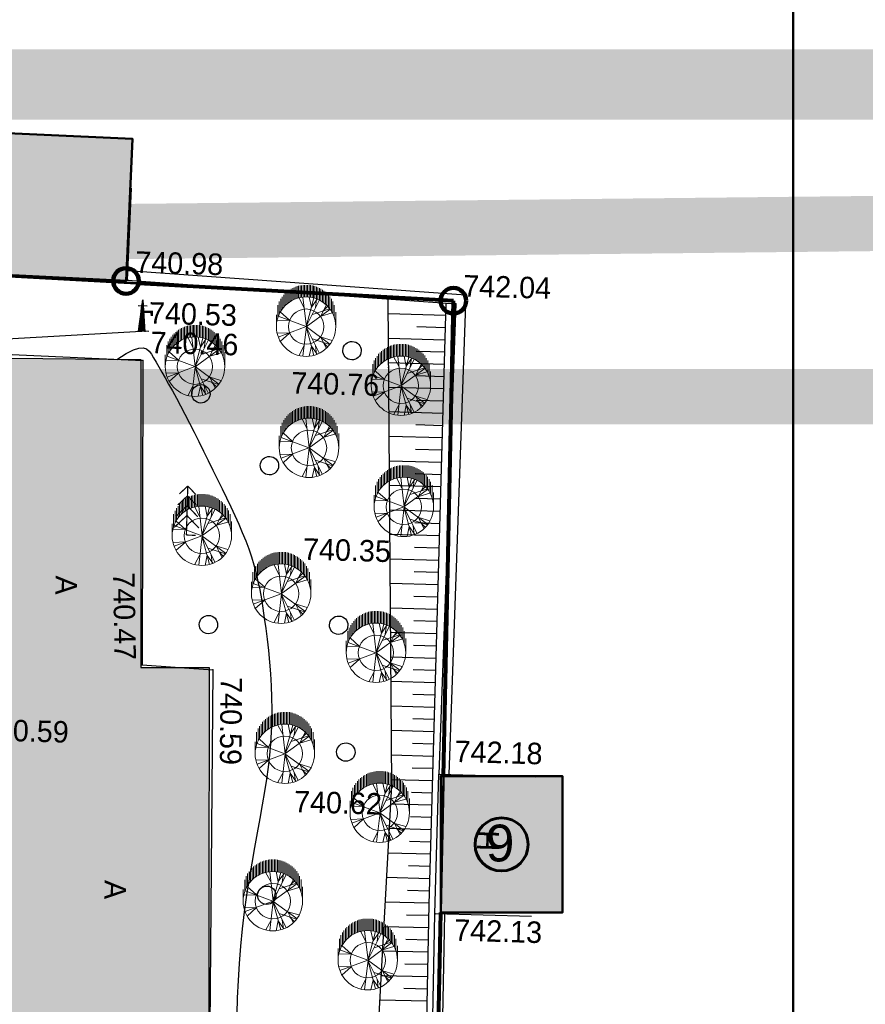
# Model space of a CAD drawing. Header units: millimetres. Extents: x -257011 to 237647566, y 2784933 to 6706507.
# Tile 34 of 256: x 10349974 to 10384411, y 2929744 to 2969866. Entities that reach past the tile are written whole.
import ezdxf
from ezdxf import colors
from ezdxf.entities.mleader import LeaderData, LeaderLine
from ezdxf.math import Vec2, Vec3

# ---------------------------------------------------------------- set-up
doc = ezdxf.new("R2010")
doc.units = ezdxf.units.MM
doc.header["$LTSCALE"] = 1000
doc.header["$PDMODE"] = 32
doc.header["$PDSIZE"] = 0.3
for name, pattern in [('Д_ТРОТ_ТРУБА', [3, 1.5, -1.5]), ('ДОРОГИ_СТРОЯЩ', [9, 8, -1]), ('ОТКОС_НИЗ', [1.2, 0.2, -1])]:
    doc.linetypes.add(name, pattern=pattern)
for name, color, linetype in [('(002) Рамка', 7, 'Continuous'), ('(004) Точки рельефа', 7, 'Continuous'), ('(007) Здания', 7, 'Continuous'), ('(014) Водопровод', 5, 'ИК_Водопровод -------в--------'), ('(022) Возд. Линии', 7, 'Continuous'), ('(025) Дорога', 7, 'Continuous'), ('(028) Гидротехн.', 7, 'Continuous'), ('(031) Горизонтали', 42, 'Continuous'), ('(035) Откосы', 7, 'Continuous'), ('(038) Деревья', 7, 'Continuous'), ('(040) Ограда', 7, 'Continuous'), ('TREE', 74, 'Continuous')]:
    doc.layers.add(name, color=color, linetype=linetype)
doc.layers.add('.', color=7, linetype='Continuous', lineweight=15)
doc.styles.add('ATTR', font='romans.shx', dxfattribs={"width": 0.8, "height": 0.470416})
doc.styles.add('BM-431', font='txt')
doc.styles.add('D-431', font='txt', dxfattribs={"width": 2})
doc.styles.add('P-131', font='txt')
doc.styles.add('Roman', font='romans')
doc.styles.add('S', font='txtwr', dxfattribs={"oblique": 15})
doc.styles.get("Standard").update_dxf_attribs({"font": 'ARIALN.TTF'})
doc.styles.add('X_ISO', font='isocpeui.ttf')
doc.linetypes.add('FENCELINE2', pattern='A,6.35,-2.54,[132,ltypeshp.shx,S=2.54,R=0,X=-2.54,Y=0],-2.54,25.4', length=36.83)
doc.linetypes.add('KANALIS_K', pattern='A,1,["<",Standard,S=1.8,R=0,X=-0.9,Y=-0.9],3,-1,["К",Standard,S=1.8,R=0,X=-0.9,Y=-0.9],-1,10', length=16)
doc.linetypes.add('ИК_Водопровод -------в--------', pattern='A,9,-0.6,["В",Standard,S=1.2,R=0,X=0,Y=-0.6],-1.2', length=10.8)
doc.linetypes.add('ОГРАДА_БЕТ', pattern='A,4,["|",Standard,S=0.8,R=0,X=0,Y=-0.8],4', length=8)
picture_1 = doc.add_image_def('image6.png', size_in_pixel=(1429, 926))

# ---------------------------------------------------------------- blocks, each defined once
blk = doc.blocks.new('I03042')
for p, q in [((0.23, 0), (0.23, 2.47)), ((0.24, 0), (0.24, 2.56)), ((0.25, 0), (0.25, 2.45)), ((-0.13, 2.1), (0.62, 2.1)), ((0.14, 0), (0.14, 1.66)), ((0.15, 0), (0.15, 1.76)), ((0.16, 0), (0.16, 1.86)), ((0.17, 0), (0.17, 1.96)), ((0.18, 0), (0.18, 2.06)), ((0.19, 0), (0.19, 2.16)), ((0.2, 0), (0.2, 2.26)), ((0.22, 0), (0.22, 2.36)), ((0.26, 0), (0.26, 2.35)), ((0.27, 0), (0.27, 2.25)), ((0.28, 0), (0.28, 2.15)), ((0.29, 0), (0.29, 2.04)), ((0.3, 0), (0.3, 1.94)), ((0.31, 0), (0.31, 1.84)), ((0.32, 0), (0.32, 1.74)), ((0.33, 0), (0.33, 1.63)), ((0.06, 0), (0.06, 0.84)), ((0.07, 0), (0.07, 0.95)), ((0.08, 0), (0.08, 1.05)), ((0.09, 0), (0.09, 1.15)), ((0.1, 0), (0.1, 1.25)), ((0.11, 0), (0.11, 1.35)), ((0.12, 0), (0.12, 1.45)), ((0.13, 0), (0.13, 1.55)), ((0.34, 0), (0.34, 1.53)), ((0.35, 0), (0.35, 1.43)), ((0.36, 0), (0.36, 1.33)), ((0.37, 0), (0.37, 1.22)), ((0.38, 0), (0.38, 1.12)), ((0.39, 0), (0.39, 1.02)), ((0.4, 0), (0.4, 0.92)), ((0.41, 0), (0.41, 0.81)), ((-0.02, 0), (-0.02, 0.03)), ((-0.01, 0), (-0.01, 0.13)), ((0, 0), (0, 0.24)), ((0.01, 0), (0.01, 0.34)), ((0.02, 0), (0.02, 0.44)), ((0.03, 0), (0.03, 0.54)), ((0.04, 0), (0.04, 0.64)), ((0.05, 0), (0.05, 0.74)), ((0.42, 0), (0.42, 0.71)), ((0.43, 0), (0.43, 0.61)), ((0.44, 0), (0.44, 0.51)), ((0.45, 0), (0.45, 0.4)), ((0.46, 0), (0.46, 0.3)), ((0.47, 0), (0.47, 0.2)), ((0.48, 0), (0.48, 0.1)), ((0.49, -0.01), (0.49, 0))]:
    blk.add_line(p, q)
blk.add_lwpolyline([(0.82, 0), (-0.02, 0), (0.24, 2.56), (0.49, -0.03)])
for points in [[(0.31, 1.7), (0.31, 1.5), (1.09, 1.7), (0.9, 1.5)], [(1.09, 1.7), (0.9, 1.5), (1.12, 1.27), (0.92, 1.26)]]:
    blk.add_trace(points)
at = {"color": 4, "style": 'S', "oblique": 15}
blk.add_attdef('Z', (1.721, -0.158), '', height=2, dxfattribs=at)
blk = doc.blocks.new('d')
at = {"layer": '(038) Деревья', "color": 30}
blk.add_ellipse((0, 0), major_axis=(0.265, 0.265), ratio=1, start_param=5.497787, end_param=11.780972, dxfattribs=at)
blk = doc.blocks.new('ell')
at = {"const_width": 0.05}
for points in [[(0, 2), (-0.329, 1.671)], [(0, 0), (0, 2)], [(0, 2), (0.329, 1.671)], [(0, 1.6), (-0.386, 1.214)], [(0, 1.6), (0.386, 1.214)], [(0, 1.2), (-0.443, 0.757)], [(0, 1.2), (0.443, 0.757)], [(0, 0.8), (-0.5, 0.3)], [(0, 0.8), (0.5, 0.3)], [(0, 0), (0.375, 0)]]:
    blk.add_lwpolyline(points, dxfattribs=at)
blk = doc.blocks.new('kjvklglhl')
at = {"layer": '(004) Точки рельефа'}
for p in [(397.639, 535.96), (411.014, 535.369), (398.253, 533.905), (398.347, 532.707), (408.346, 532.7), (404.481, 524.259), (398.669, 520.315), (401.552, 520.184), (410.884, 516.202), (408.959, 515.7), (410.879, 510.505)]:
    blk.add_point(p, dxfattribs=at)
at = {"layer": '(007) Здания'}
for points in [[(382.7, 539.984), (382.634, 536.225), (397.62, 535.96), (397.687, 539.719)], [(397.62, 535.96), (411.014, 535.369), (410.872, 516.202)], [(414.801, 510.502), (410.868, 510.505), (410.872, 516.202), (414.806, 516.199)], [(411.346, 501.403), (411.268, 510.509)]]:
    blk.add_lwpolyline(points, dxfattribs=at)
at = {"layer": '(014) Водопровод', "ltscale": 0.5, "flags": 128}
blk.add_lwpolyline([(313.499, 509.603), (334.539, 512.433), (333.84, 528.157), (363.046, 530.904), (398.253, 533.905)], dxfattribs=at)
at = {"layer": '(025) Дорога', "linetype": 'Д_ТРОТ_ТРУБА', "flags": 128}
blk.add_lwpolyline([(306.476, 535.529), (305.9, 533.631), (321.717, 532.149), (330.387, 530.721), (388.476, 532.88), (398.347, 532.707), (398.669, 520.315), (401.552, 520.184), (401.938, 500.043), (399.056, 499.965), (400.025, 466.742)], dxfattribs=at)
at = {"layer": '(031) Горизонтали', "flags": 128}
blk.add_lwpolyline([(397.28, 532.725), (397.653, 532.968), (397.946, 533.127), (398.172, 533.21), (398.346, 533.226), (398.48, 533.187), (398.587, 533.101), (398.682, 532.977), (398.776, 532.825), (398.881, 532.653), (398.999, 532.462), (399.129, 532.252), (399.27, 532.023), (399.421, 531.773), (399.583, 531.503), (399.753, 531.212), (399.933, 530.899), (400.12, 530.565), (400.313, 530.214), (400.512, 529.848), (400.713, 529.472), (400.917, 529.09), (401.121, 528.704), (401.323, 528.32), (401.523, 527.941), (401.718, 527.569), (401.908, 527.206), (402.092, 526.85), (402.267, 526.501), (402.434, 526.158), (402.59, 525.82), (402.736, 525.487), (402.868, 525.159), (402.988, 524.833), (403.096, 524.507), (403.193, 524.178), (403.282, 523.842), (403.364, 523.495), (403.44, 523.135), (403.513, 522.757), (403.583, 522.358), (403.653, 521.936), (403.721, 521.494), (403.785, 521.036), (403.844, 520.566), (403.896, 520.088), (403.939, 519.606), (403.972, 519.124), (403.993, 518.647), (404, 518.177), (403.995, 517.711), (403.977, 517.245), (403.946, 516.773), (403.905, 516.293), (403.851, 515.799), (403.788, 515.286), (403.714, 514.751), (403.631, 514.19), (403.541, 513.603), (403.448, 512.994), (403.354, 512.364), (403.263, 511.714), (403.178, 511.048), (403.101, 510.367), (403.037, 509.673), (402.987, 508.969), (402.951, 508.261), (402.928, 507.557), (402.916, 506.862), (402.916, 506.184)], dxfattribs=at)
at = {"layer": '(035) Откосы'}
for p, q in [((410.611, 534.887), (408.286, 534.887)), ((410.611, 534.388), (409.457, 534.388)), ((410.611, 533.889), (408.321, 533.889)), ((410.611, 533.39), (409.475, 533.39)), ((410.611, 532.891), (408.356, 532.891)), ((410.611, 532.392), (409.492, 532.392)), ((410.611, 531.892), (408.391, 531.892)), ((410.611, 531.393), (409.51, 531.393)), ((410.611, 530.894), (408.426, 530.894)), ((410.611, 530.395), (409.527, 530.395)), ((410.611, 529.896), (408.461, 529.896)), ((410.611, 529.397), (409.545, 529.397)), ((410.611, 528.897), (408.496, 528.897)), ((410.611, 528.398), (409.562, 528.398)), ((410.611, 527.899), (408.531, 527.899)), ((410.611, 527.4), (409.58, 527.4)), ((410.611, 526.901), (408.566, 526.901)), ((410.611, 526.402), (409.597, 526.402)), ((410.611, 525.902), (408.601, 525.902)), ((410.611, 525.403), (409.615, 525.403)), ((410.611, 524.904), (408.636, 524.904)), ((410.611, 524.405), (409.632, 524.405)), ((410.611, 523.906), (408.671, 523.906)), ((410.611, 523.407), (409.65, 523.407)), ((410.611, 522.907), (408.706, 522.907)), ((410.611, 522.408), (409.668, 522.408)), ((410.611, 521.909), (408.741, 521.909)), ((410.611, 521.41), (409.685, 521.41)), ((410.611, 520.911), (408.776, 520.911)), ((410.611, 520.412), (409.703, 520.412)), ((410.611, 519.912), (408.811, 519.912)), ((410.611, 519.413), (409.72, 519.413)), ((410.611, 518.914), (408.846, 518.914)), ((410.611, 518.415), (409.738, 518.415)), ((410.611, 517.916), (408.881, 517.916)), ((410.611, 517.417), (409.755, 517.417)), ((410.611, 516.917), (408.916, 516.917)), ((410.611, 516.418), (409.773, 516.418)), ((410.611, 515.919), (408.951, 515.919)), ((410.611, 515.42), (409.781, 515.42)), ((410.611, 514.921), (408.938, 514.921)), ((410.611, 514.422), (409.768, 514.422)), ((410.611, 513.922), (408.911, 513.922)), ((410.611, 513.423), (409.754, 513.423)), ((410.611, 512.924), (408.884, 512.924)), ((410.611, 512.425), (409.741, 512.425)), ((410.611, 511.926), (408.857, 511.926)), ((410.611, 511.427), (409.727, 511.427)), ((410.611, 510.927), (408.83, 510.927)), ((410.615, 510.428), (409.715, 510.421)), ((410.618, 509.929), (408.803, 509.915)), ((410.622, 509.43), (409.706, 509.423)), ((410.626, 508.931), (408.776, 508.917)), ((410.63, 508.432), (409.696, 508.425)), ((410.634, 507.933), (408.749, 507.918)), ((410.637, 507.433), (409.686, 507.426)), ((410.641, 506.934), (408.722, 506.92))]:
    blk.add_line(p, q, dxfattribs=at)
at = {"layer": '(035) Откосы', "linetype": 'ОТКОС_НИЗ'}
blk.add_lwpolyline([(409.911, 467.269), (408.719, 481.243), (408.377, 494.146), (408.959, 515.7), (408.265, 535.49)], dxfattribs=at)
at = {"layer": '(035) Откосы'}
blk.add_lwpolyline([(410.611, 535.387), (410.611, 510.879), (410.772, 489.864), (410.768, 483.268), (411.311, 468.967), (411.311, 468.528), (411.205, 468.139), (411.005, 467.795), (409.911, 467.269)], dxfattribs=at)
at = {"layer": '(040) Ограда', "linetype": 'ОГРАДА_БЕТ', "ltscale": 0.5, "flags": 128}
for points in [[(397.638, 536.36), (411.417, 535.751), (411.272, 516.199)], [(410.946, 501.4), (410.868, 510.505)]]:
    blk.add_lwpolyline(points, dxfattribs=at)
at = {"layer": '(028) Гидротехн.', "xscale": 0.5, "yscale": 0.5, "zscale": 0.5}
blk.add_blockref('I03042', (398.148, 533.897), dxfattribs=at)
at = {"layer": '(038) Деревья', "color": 30, "linetype": 'Continuous'}
for p in [(406.846, 533.349), (400.746, 531.418), (403.617, 528.571), (401.315, 522.026), (406.618, 522.151), (407.056, 516.991), (403.999, 511.068)]:
    blk.add_blockref('d', p, dxfattribs=at)
at = {"layer": '(038) Деревья', "linetype": 'Continuous'}
blk.add_blockref('ell', (400.316, 525.648), dxfattribs=at)
at = {"layer": '(004) Точки рельефа', "style": 'D-431'}
for s, p in [('740.98', (397.926, 536.275)), ('742.04', (411.302, 535.684)), ('740.53', (398.54, 534.22)), ('740.46', (398.635, 533.022)), ('740.76', (404.413, 531.537)), ('740.35', (405.081, 524.779)), ('740.59', (392.174, 517.053)), ('742.18', (411.484, 516.712)), ('740.62', (405.005, 514.481)), ('742.13', (411.673, 509.433))]:
    blk.add_text(s, height=0.875, dxfattribs=at).set_placement(p)
for s, rotation, p in [('740.47', 272.577, (397.373, 524.041)), ('740.59', 271.0996, (401.872, 519.903))]:
    blk.add_text(s, height=0.875, rotation=rotation, dxfattribs=at).set_placement(p)
at = {"layer": '(007) Здания', "color": 0, "linetype": 'Continuous', "style": 'P-131'}
blk.add_text('Н', height=0.88, rotation=89.9537, dxfattribs=at).set_placement((413.38, 513.12))
at = {"layer": '(025) Дорога', "linetype": 'ДОРОГИ_СТРОЯЩ', "style": 'BM-431'}
for p in [(395.045, 523.852), (397.39, 511.505)]:
    blk.add_text('A', height=0.875, rotation=270, dxfattribs=at).set_placement(p)
blk = doc.blocks.new('dhdyfh')
at = {"layer": 'TREE', "color": 92, "lineweight": 20}
for p, q in [((10253733, 5665949), (10253733, 5666439)), ((10253793, 5665998), (10253793, 5666487)), ((10253854, 5666529), (10253854, 5666039)), ((10253914, 5666083), (10253914, 5666567)), ((10253975, 5666109), (10253975, 5666601)), ((10254035, 5666629), (10254035, 5666140)), ((10254096, 5666652), (10254096, 5666163)), ((10254156, 5666184), (10254156, 5666675)), ((10254217, 5666691), (10254217, 5666204)), ((10254277, 5666217), (10254277, 5666705)), ((10254338, 5666714), (10254338, 5666227)), ((10254398, 5666235), (10254398, 5666724)), ((10254459, 5666724), (10254459, 5666238)), ((10254519, 5666243), (10254519, 5666724)), ((10254580, 5666724), (10254580, 5666240)), ((10254640, 5666233), (10254640, 5666724)), ((10254701, 5666717), (10254701, 5666227)), ((10254761, 5666215), (10254761, 5666706)), ((10254822, 5666693), (10254822, 5666199)), ((10254882, 5666186), (10254882, 5666674)), ((10254943, 5666652), (10254943, 5666166)), ((10255003, 5666140), (10255003, 5666629)), ((10255064, 5666601), (10255064, 5666114)), ((10255125, 5666081), (10255125, 5666565)), ((10255185, 5666529), (10255185, 5666042)), ((10255246, 5665998), (10255246, 5666487)), ((10255306, 5666441), (10255306, 5665949)), ((10253430, 5665555), (10253430, 5666052)), ((10253491, 5665666), (10253491, 5666158)), ((10253551, 5665761), (10253551, 5666240)), ((10253612, 5665831), (10253612, 5666323)), ((10253672, 5665895), (10253672, 5666384)), ((10254443, 5665800), (10254236, 5666193)), ((10254532, 5665031), (10254393, 5666223)), ((10254522, 5665028), (10254837, 5666198)), ((10254522, 5665031), (10255054, 5666100)), ((10254739, 5665821), (10254650, 5666236)), ((10254739, 5665828), (10254966, 5666152)), ((10254897, 5665793), (10254946, 5666154)), ((10255367, 5665893), (10255367, 5666384)), ((10255427, 5666323), (10255427, 5665828)), ((10255488, 5665756), (10255488, 5666256)), ((10255548, 5666158), (10255548, 5665664)), ((10255609, 5665574), (10255609, 5666055)), ((10253370, 5665419), (10253370, 5665908)), ((10253851, 5665290), (10253466, 5665636)), ((10254522, 5665028), (10255488, 5665736)), ((10254778, 5665531), (10255478, 5665762)), ((10255123, 5665467), (10255340, 5665898)), ((10255133, 5665459), (10255577, 5665590)), ((10255212, 5665677), (10255390, 5665854)), ((10255669, 5665911), (10255669, 5665409)), ((10255730, 5665030), (10255730, 5665615)), ((10253309, 5665030), (10253309, 5665514)), ((10253851, 5665282), (10253348, 5665297)), ((10254519, 5665030), (10253387, 5665451))]:
    blk.add_line(p, q, dxfattribs=at)
at = {"layer": 'TREE', "color": 30, "lineweight": 20, "true_color": 0xf8991e}
for p, q in [((10254519, 5665030), (10253387, 5664608)), ((10254532, 5665028), (10254393, 5663836)), ((10254522, 5665031), (10254837, 5663861)), ((10254522, 5665031), (10255488, 5664323)), ((10254522, 5665028), (10255054, 5663959)), ((10253851, 5664777), (10253348, 5664762)), ((10253851, 5664769), (10253466, 5664423)), ((10254778, 5664528), (10255478, 5664297)), ((10255123, 5664592), (10255340, 5664161)), ((10255133, 5664600), (10255577, 5664469)), ((10255212, 5664382), (10255390, 5664205)), ((10254443, 5664259), (10254236, 5663866)), ((10254739, 5664238), (10254650, 5663823)), ((10254739, 5664231), (10254966, 5663908)), ((10254897, 5664266), (10254946, 5663905))]:
    blk.add_line(p, q, dxfattribs=at)
blk.add_circle((10254519, 5665030), 1210, dxfattribs=at)
at = {"layer": 'TREE', "color": 92, "lineweight": 20}
blk.add_circle((10254519, 5665030), 720, dxfattribs=at)
at = {"layer": 'TREE', "color": 30, "lineweight": 20, "true_color": 0xf8991e, "style": 'ATTR', "width": 0.8, "flags": 9}
for p in [(10254522, 5665031), (10254522, 5665028)]:
    blk.add_attdef('ESTCODE', p, '', height=14.1, rotation=90, dxfattribs=at)

msp = doc.modelspace()

# ---------------------------------------------------------------- hatches: boundary and pattern name
at = {"layer": '.', "lineweight": 50, "ltscale": 1000, "transparency": 33554687}
h = msp.add_hatch(color=256, dxfattribs=at)
h.dxf.hatch_style = 1
h.set_gradient(color1=(132, 132, 132), color2=(132, 132, 132), tint=1)
edge = h.paths.add_edge_path()
edge.add_line((10293223.125, 2887097.343), (10329186.014, 2887873.601))
edge.add_line((10329186.014, 2887873.601), (10329186.014, 2889786.184))
edge.add_line((10329186.014, 2889786.184), (10345328.474, 2889786.184))
edge.add_line((10345328.474, 2889786.184), (10345328.474, 2889069.602))
edge.add_line((10345328.474, 2889069.602), (10347954.841, 2889069.602))
edge.add_line((10347954.841, 2889069.602), (10347954.841, 2926419.848))
edge.add_line((10347954.841, 2926419.848), (10347139.448, 2926435.118))
edge.add_line((10347139.448, 2926435.118), (10347165.137, 2940197.067))
edge.add_line((10347165.137, 2940197.067), (10348005.201, 2940197.067))
edge.add_line((10348005.201, 2940197.067), (10348005.201, 2952555.638))
edge.add_line((10348005.201, 2952555.638), (10292340.841, 2952555.638))
edge.add_arc((10292404.198, 2951154.347), 1402.722, 92.5888027, 177.7762916)
edge.add_line((10291002.532, 2951208.775), (10291002.532, 2956666.893))
edge.add_line((10291002.532, 2956666.893), (10354910.944, 2956012.625))
edge.add_line((10354910.944, 2956012.625), (10354910.944, 2943463.996))
edge.add_line((10354910.944, 2943463.996), (10357685.763, 2943463.996))
edge.add_line((10357685.763, 2943463.996), (10357664.748, 2923255.6))
edge.add_line((10357664.748, 2923255.6), (10354780.689, 2923252.584))
edge.add_line((10354780.689, 2923252.584), (10354815.475, 2889991.17))
edge.add_line((10354815.475, 2889991.17), (10364775.188, 2890241.427))
edge.add_line((10364775.188, 2890241.427), (10366601.321, 2890153.161))
edge.add_line((10366601.321, 2890153.161), (10366558.958, 2889276.712))
edge.add_line((10366558.958, 2889276.712), (10366382.939, 2885635.093))
edge.add_line((10366382.939, 2885635.093), (10363039.34, 2885902.047))
edge.add_line((10363039.34, 2885902.047), (10362828.153, 2884131.001))
edge.add_line((10362828.153, 2884131.001), (10292673.993, 2882603.341))
edge.add_line((10292673.993, 2882603.341), (10291253.598, 2881842.195))
edge.add_line((10291253.598, 2881842.195), (10288491.666, 2878445.861))
edge.add_line((10288491.666, 2878445.861), (10286502.532, 2879832.131))
edge.add_line((10286502.532, 2879832.131), (10286502.532, 2928681.172))
edge.add_line((10286502.532, 2928681.172), (10291002.532, 2928681.172))
edge.add_line((10291002.532, 2928681.172), (10291002.532, 2889129.011))
edge.add_arc((10293100.291, 2889192.464), 2098.718, 181.732534, 273.3553239)
at = {"linetype": 'KANALIS_K', "ltscale": 1000}
h = msp.add_hatch(dxfattribs=at)
h.set_pattern_fill('JIS_STN_1E', color=252, scale=550, angle=266, style=0)
h.set_pattern_definition([(311, (0, -2762778.6), (415.09027, 360.832466), []), (311, (-27.05, -2763165.4), (415.09027, 360.832466), [550, -275])])
h.paths.add_polyline_path([(10370176.961, 2895877.772), (10380517.706, 2895877.772), (10380517.706, 2902010.837), (10370176.961, 2902010.837)])
h.paths.add_polyline_path([(10366644.44, 2912782.004), (10375457.351, 2912782.004), (10375457.351, 2906158.024), (10366644.44, 2906158.024)])
h.paths.add_polyline_path([(10366692.556, 2912782.004), (10374236.327, 2912782.004), (10374236.327, 2924389.105), (10366692.556, 2924389.105)])
h.paths.add_polyline_path([(10367121.345, 2933478.78), (10372076.613, 2933478.78), (10372076.613, 2939045.768), (10367121.345, 2939045.768)])
h.paths.add_polyline_path([(10339299.453, 2959975.105), (10354303.869, 2959222.565), (10354565.698, 2965011.502), (10339572.067, 2965687.858)])
h.paths.add_polyline_path([(10285634.352, 2961109.974), (10290167.733, 2961109.974), (10290167.733, 2964964.296), (10285634.352, 2964964.296)])
at = {"lineweight": 50}
h = msp.add_hatch(color=1, dxfattribs=at)
h.set_gradient(color1=(255, 255, 255), one_color=1, tint=1)
h.paths.add_polyline_path([(10368518.306, 2936262.274, 1), (10370679.652, 2936262.274, 1)])

# ---------------------------------------------------------------- linework, layer by layer
at = {"layer": '(002) Рамка', "color": 0, "lineweight": 60, "ltscale": 1000}
msp.add_circle((10369598.979, 2936262.274), 1080.673, dxfattribs=at)
at = {"layer": '(022) Возд. Линии', "color": 6, "linetype": 'Continuous', "lineweight": 140}
for centre in [(10354303.869, 2959222.565), (10367637.944, 2958413.917)]:
    msp.add_circle(centre, 521.317, dxfattribs=at)
at = {"lineweight": 50, "ltscale": 1000}
for points in [[(10339299.453, 2959975.105), (10354303.869, 2959222.565), (10354565.698, 2965011.502), (10339572.067, 2965687.858)], [(10367121.345, 2933478.78), (10372076.613, 2933478.78), (10372076.613, 2939045.768), (10367121.345, 2939045.768)]]:
    msp.add_lwpolyline(points, close=True, dxfattribs=at)
at = {"color": 1, "ltscale": 0.1, "const_width": 100}
for points in [[(10367637.944, 2958413.917), (10339299.453, 2959975.105), (10290114.083, 2961015.24), (10285634.352, 2961109.974), (10257427.233, 2961582.388), (10250729.509, 2961189.527), (10243340.849, 2958882.505)], [(10240686.027, 2958053.568), (10215776.869, 2950275.976), (10233106.932, 2834199.244), (10264254.682, 2833453.383), (10291821.94, 2831213.025), (10292764.457, 2854633.132), (10317690.983, 2854400.641), (10325359.542, 2852803.937), (10326158.328, 2862384.206), (10334361.553, 2861840.467), (10334391.701, 2862295.302), (10342287.801, 2861688.946), (10342234.253, 2860991.623), (10364005.562, 2859435.354), (10366382.939, 2885635.093), (10366639.94, 2890952.133), (10366556.549, 2906217.256), (10367637.944, 2958413.917)]]:
    msp.add_lwpolyline(points, dxfattribs=at)
at = {"color": 5, "linetype": 'FENCELINE2', "lineweight": 80, "ltscale": 0.1}
for points in [[(10367637.944, 2958413.917), (10354815.065, 2959120.339)], [(10367236.681, 2939045.768), (10367637.944, 2958413.917)], [(10366931.721, 2924326.021), (10367121.345, 2933478.78)]]:
    msp.add_lwpolyline(points, dxfattribs=at)
at = {"lineweight": 30, "ltscale": 1000}
msp.add_lwpolyline([(10291002.532, 2956666.893), (10354910.944, 2956012.625), (10354910.944, 2943463.996), (10357685.763, 2943463.996), (10357664.748, 2923255.6), (10354780.689, 2923252.584), (10354815.475, 2889991.17), (10364775.188, 2890241.427), (10366601.321, 2890153.161), (10366558.958, 2889276.712), (10366382.939, 2885635.093)], dxfattribs=at)

# ---------------------------------------------------------------- block references
at = {"lineweight": 5, "xscale": 999.9999999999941, "yscale": 999.9999999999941, "zscale": 999.9999999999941, "rotation": 358.3893224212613}
msp.add_blockref('kjvklglhl', (9941829.75, 2434677.112), dxfattribs=at)
at = {"lineweight": 50}
for p in [(107117.022, -2707672.525), (102592.593, -2709302.616), (110979.377, -2710079.268), (107236.069, -2712611.033), (111098.424, -2715017.775), (102870.796, -2716193.12), (106100.884, -2718553.684), (109963.24, -2720960.427), (106253.984, -2725074.549), (110116.339, -2727481.292), (105765.533, -2731085.192), (109627.889, -2733491.935)]:
    msp.add_blockref('dhdyfh', p, dxfattribs=at)

# ---------------------------------------------------------------- texts
at = {"color": 250, "insert": (10370118.883, 2936305.605, 0), "char_height": 1500, "width": 156685.73039, "attachment_point": 6, "style": 'Roman'}
msp.add_mtext('\\pt64500;{\\fArial|b0|i0|c0|p34;9}', dxfattribs=at)

# ---------------------------------------------------------------- pictures from other files: only their frames are drawn
at = {"lineweight": 50, "ltscale": 1000}
image = msp.add_image(picture_1, insert=(10381477.749, 2917792.242), size_in_units=(95014.626, 61570.01), dxfattribs=at)
image.dxf.flags = 7

# ---------------------------------------------------------------- next in the draw order: leaders
at = {"ltscale": 250}
ml = msp.add_multileader_mtext('Standard', dxfattribs=at)
ml.set_content('АВВГ-(4x35) мм2 L=96 на Теплоносос\\Pв ПВХ тр.в траншее в земле. от {\\C0;ТП}', color=256, style='X_ISO')
ml.set_leader_properties()
ml.build(insert=Vec2(0, 0))
ml.multileader.update_dxf_attribs({"text_left_attachment_type": 6, "text_right_attachment_type": 6, "dogleg_length": 0.002, "arrow_head_size": 470.717, "scale": 500})
ctx = ml.context
ctx.base_point, ctx.scale, ctx.char_height, ctx.arrow_head_size, ctx.landing_gap_size, ctx.plane_origin, ctx.plane_x_axis, ctx.plane_y_axis = Vec3(10608578.136, 2963984.565), 500, 784.52892, 470.717, 0, Vec3(10593163.695, 2941475.424), Vec3(0.999942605, 0.010713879), Vec3(-0.010713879, 0.999942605)
ctx.left_attachment, ctx.right_attachment, ctx.text_align_type = 6, 6, 1
notes = []
notes.append((ctx, [(1, (1, 1, 0), (10608577.509, 2963984.558), (0.999942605, 0.010713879), 0.628, [(1, [(10603694.136, 2953153.697)], 0, [])])]))
ctx.mtext.insert, ctx.mtext.text_direction, ctx.mtext.rotation, ctx.mtext.width, ctx.mtext.alignment, ctx.mtext.flow_direction = Vec3(10618177.731, 2965107.365), Vec3(0.999942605, 0.010713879), 0.010714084, 19312.2629, 2, 5
ctx.mtext.has_bg_fill, ctx.mtext.bg_color, ctx.mtext.bg_scale_factor, ctx.mtext.bg_transparency, ctx.mtext.use_window_bg_color = 1, -1023410172, 1.1, 0, 0
for ctx, leaders in notes:
    for number, flags, end, landing, length, lines in leaders:
        leader = LeaderData()
        leader.index, (leader.has_last_leader_line, leader.has_dogleg_vector, leader.attachment_direction) = number, flags
        leader.last_leader_point, leader.dogleg_vector, leader.dogleg_length = Vec3(end), Vec3(landing), length
        for number, points, colour, breaks in lines:
            line = LeaderLine()
            line.index, line.vertices, line.color, line.breaks = number, Vec3.list(points), colors.encode_raw_color(colour), breaks
            leader.lines.append(line)
        ctx.leaders.append(leader)

# ---------------------------------------------------------------- next in the draw order: leaders
ml = msp.add_multileader_mtext('Standard', dxfattribs=at)
ml.set_content('АВВГ-(4x10) мм2 L=17 на Теплоносос\\Pв ПВХ тр.в траншее в земле. от ДЭС', color=256, style='X_ISO')
ml.set_leader_properties()
ml.build(insert=Vec2(0, 0))
ml.multileader.update_dxf_attribs({"text_left_attachment_type": 6, "text_right_attachment_type": 6, "dogleg_length": 0.002, "arrow_head_size": 470.717, "scale": 500})
ctx = ml.context
ctx.base_point, ctx.scale, ctx.char_height, ctx.arrow_head_size, ctx.landing_gap_size, ctx.plane_origin = Vec3(10613537.28, 2954533.618), 500, 784.52892, 470.717, 0, Vec3(10594659.617, 2938200.178)
ctx.left_attachment, ctx.right_attachment, ctx.text_align_type = 6, 6, 1
notes = []
notes.append((ctx, [(1, (1, 1, 0), (10613536.653, 2954533.618), (1, 0), 0.628, [(1, [(10608879.832, 2959403.187)], 0, [])])]))
ctx.mtext.insert, ctx.mtext.width, ctx.mtext.alignment, ctx.mtext.flow_direction = Vec3(10623280.892, 2955553.506), 19821.35298, 2, 5
ctx.mtext.has_bg_fill, ctx.mtext.bg_color, ctx.mtext.bg_scale_factor, ctx.mtext.bg_transparency, ctx.mtext.use_window_bg_color = 1, -1023410172, 1.1, 0, 0
for ctx, leaders in notes:
    for number, flags, end, landing, length, lines in leaders:
        leader = LeaderData()
        leader.index, (leader.has_last_leader_line, leader.has_dogleg_vector, leader.attachment_direction) = number, flags
        leader.last_leader_point, leader.dogleg_vector, leader.dogleg_length = Vec3(end), Vec3(landing), length
        for number, points, colour, breaks in lines:
            line = LeaderLine()
            line.index, line.vertices, line.color, line.breaks = number, Vec3.list(points), colors.encode_raw_color(colour), breaks
            leader.lines.append(line)
        ctx.leaders.append(leader)

# ---------------------------------------------------------------- next in the draw order: leaders
ml = msp.add_multileader_mtext('Standard', dxfattribs=at)
ml.set_content('ТП-ГКТП c \\PТМ-100кВа (Проект)', color=256, style='X_ISO')
ml.set_leader_properties()
ml.build(insert=Vec2(0, 0))
ml.multileader.update_dxf_attribs({"text_left_attachment_type": 6, "text_right_attachment_type": 6, "dogleg_length": 0.0016, "arrow_head_size": 600, "scale": 500})
ctx = ml.context
ctx.base_point, ctx.scale, ctx.char_height, ctx.arrow_head_size, ctx.landing_gap_size, ctx.plane_origin = Vec3(10545642.671, 2967263.315), 500, 1000, 600, 0, Vec3(10558490.503, 2935182.895)
ctx.left_attachment, ctx.right_attachment, ctx.text_align_type = 6, 6, 1
notes = []
notes.append((ctx, [(1, (1, 1, 0), (10558738.925, 2967263.315), (-1, 0), 0.8, [(0, [(10560078.263, 2958176.325)], 0, [])])]))
ctx.mtext.insert, ctx.mtext.width, ctx.mtext.alignment, ctx.mtext.flow_direction = Vec3(10552190.398, 2968563.315), 13541.60125, 2, 5
ctx.mtext.has_bg_fill, ctx.mtext.bg_color, ctx.mtext.bg_scale_factor, ctx.mtext.bg_transparency, ctx.mtext.use_window_bg_color = 1, -1023410172, 1.1, 0, 0
for ctx, leaders in notes:
    for number, flags, end, landing, length, lines in leaders:
        leader = LeaderData()
        leader.index, (leader.has_last_leader_line, leader.has_dogleg_vector, leader.attachment_direction) = number, flags
        leader.last_leader_point, leader.dogleg_vector, leader.dogleg_length = Vec3(end), Vec3(landing), length
        for number, points, colour, breaks in lines:
            line = LeaderLine()
            line.index, line.vertices, line.color, line.breaks = number, Vec3.list(points), colors.encode_raw_color(colour), breaks
            leader.lines.append(line)
        ctx.leaders.append(leader)

# ---------------------------------------------------------------- next in the draw order: leaders
at = {"color": 0, "ltscale": 250}
ml = msp.add_multileader_mtext('Standard', dxfattribs=at)
ml.set_content(' Точка подключения ближайшая сущ. в./в.  опора  ВЛ-10 кВ п/с "Afrosiyob" ф."233", на которой необходима установить мачтовую муфту по т.п. 3-407.1-143.1.21', style='X_ISO')
ml.set_leader_properties()
ml.build(insert=Vec2(0, 0))
ml.multileader.update_dxf_attribs({"text_left_attachment_type": 6, "text_right_attachment_type": 6, "dogleg_length": 0.001, "arrow_head_size": 750, "scale": 500})
ctx = ml.context
ctx.base_point, ctx.scale, ctx.char_height, ctx.arrow_head_size, ctx.landing_gap_size, ctx.plane_origin = Vec3(10216893.73, 2981354.425, 732953.864), 500, 1250, 750, 0, Vec3(10204819.155, 2954237.949, 732953.864)
ctx.left_attachment, ctx.right_attachment, ctx.text_align_type = 6, 6, 1
notes = []
notes.append((ctx, [(0, (1, 1, 0), (10216893.23, 2981354.425, 732953.864), (1, 0), 0.5, [(0, [(10206852.765, 2957897.518, 732953.864)], 0, [])])]))
ctx.mtext.insert, ctx.mtext.width, ctx.mtext.alignment, ctx.mtext.flow_direction = Vec3(10237419.298, 2982854.425, 732953.864), 41977.72247, 2, 5
ctx.mtext.has_bg_fill, ctx.mtext.bg_color, ctx.mtext.bg_scale_factor, ctx.mtext.bg_transparency, ctx.mtext.use_window_bg_color = 1, -1023410174, 1.1, 0, 0
for ctx, leaders in notes:
    for number, flags, end, landing, length, lines in leaders:
        leader = LeaderData()
        leader.index, (leader.has_last_leader_line, leader.has_dogleg_vector, leader.attachment_direction) = number, flags
        leader.last_leader_point, leader.dogleg_vector, leader.dogleg_length = Vec3(end), Vec3(landing), length
        for number, points, colour, breaks in lines:
            line = LeaderLine()
            line.index, line.vertices, line.color, line.breaks = number, Vec3.list(points), colors.encode_raw_color(colour), breaks
            leader.lines.append(line)
        ctx.leaders.append(leader)

doc.saveas('drawing.dxf')
